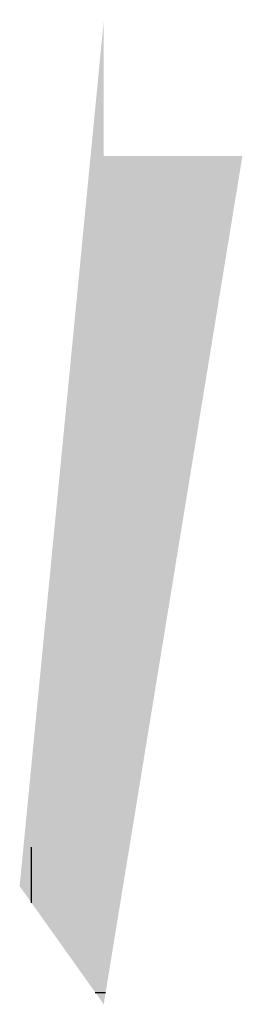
# Model space of a CAD drawing. Header units: millimetres. Extents: x 19422 to 119122, y -6876 to 97602.
# Tile 4 of 35: x 29373 to 29410, y 3006 to 3173. Entities that reach past the tile are written whole.
import ezdxf

# ---------------------------------------------------------------- set-up
doc = ezdxf.new("R2010")
doc.units = ezdxf.units.MM
doc.layers.add('0_5', color=250, linetype='Continuous')
doc.layers.add('IS_studnia', color=7, linetype='Continuous')
pattern_1 = [(0, (29372.6, 3006.4), (2540, 2540), [317.5, -2222.5]), (90, (29372.6, 3006.4), (-2540, 2540), [317.5, -2222.5]), (135, (29690.1, 3006.4), (-2540, 2e-13), [449, -3143.1]), (0, (29690, 4435.2), (2540, 2540), [317.5, -2222.5]), (45, (29848.8, 4276.4), (2e-13, 2540), [224.5, -3367.6]), (135, (29848.8, 4276.4), (-2540, 2e-13), [224.5, -3367.6]), (0, (30642.6, 5070.2), (2540, 2540), [449, -2091]), (45, (30642.6, 5070.2), (2e-13, 2540), [317.5, -3274.6]), (135, (31091.6, 5070.2), (-2540, 2e-13), [317.5, -3274.6]), (90, (31118.8, 3641.4), (-2540, 2540), [317.5, -2222.5]), (45, (31118.8, 3641.4), (2e-13, 2540), [224.5, -3367.6]), (135, (31277.6, 3800.2), (-2540, 2e-13), [224.5, -3367.6]), (0, (29690, 3641.4), (2540, 2540), [158.8, -2127.2]), (0, (31595, 4276.4), (2540, 2540), [158.8, -2127.2]), (90, (30801.3, 4594), (-2540, 2540), [158.8, -2127.2]), (135, (31118.8, 3165.2), (-2540, 2e-13), [224.5, -3367.6]), (135, (30007.6, 4911.4), (-2540, 2e-13), [224.5, -3367.6]), (45, (30563.2, 3839.9), (2e-13, 2540), [224.5, -3367.6]), (90, (30245.7, 3324), (-2540, 2540), [39.7, -2500.3]), (90, (30364.8, 4395.5), (-2540, 2540), [39.7, -2500.3]), (90, (31555.4, 4832), (-2540, 2540), [39.7, -2500.3]), (90, (31595, 3482.7), (-2540, 2540), [39.7, -2500.3])]

msp = doc.modelspace()

# ---------------------------------------------------------------- hatches: boundary and pattern name
at = {"layer": '0_5'}
h = msp.add_hatch(dxfattribs=at)
h.set_pattern_fill('CONCRE', color=256, scale=100, style=0)
h.set_pattern_definition(pattern_1)
edge = h.paths.add_edge_path()
edge.add_line((29372.6, 3026.42), (29386.88, 3173.08))
h = msp.add_hatch(dxfattribs=at)
h.set_pattern_fill('CONCRE', color=256, scale=100)
h.set_pattern_definition(pattern_1)
edge = h.paths.add_edge_path()
edge.add_line((29372.6, 3026.42), (29386.88, 3173.08))
h = msp.add_hatch(dxfattribs=at)
h.set_pattern_fill('CONCRE', color=256, scale=100, style=0)
h.set_pattern_definition(pattern_1)
edge = h.paths.add_edge_path()
edge.add_line((29372.6, 3026.42), (29386.86, 3006.42))
edge.add_line((29386.86, 3006.42), (29410.38, 3149.99))
h = msp.add_hatch(dxfattribs=at)
h.set_pattern_fill('CONCRE', color=256, scale=100)
h.set_pattern_definition(pattern_1)
edge = h.paths.add_edge_path()
edge.add_line((29372.6, 3026.42), (29386.86, 3006.42))
edge.add_line((29386.86, 3006.42), (29410.38, 3149.99))
at = {"layer": 'IS_studnia'}
h = msp.add_hatch(color=256, dxfattribs=at)
h.dxf.hatch_style = 1
h.paths.add_polyline_path([(29372.6, 3026.42), (29386.86, 3006.42), (29410.38, 3149.99), (29386.88, 3149.99), (29386.88, 3173.08)])

doc.saveas('drawing.dxf')
